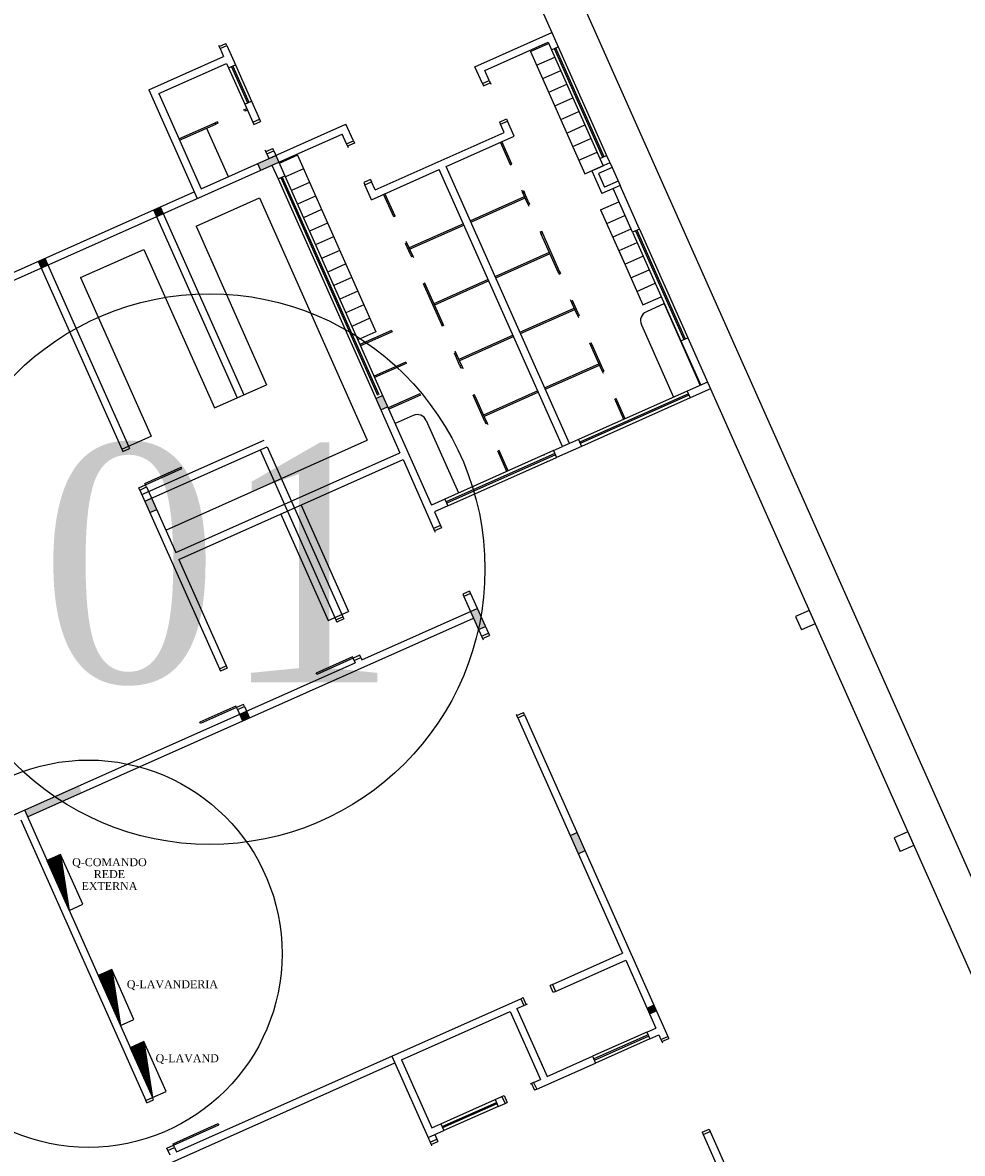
# Model space of a CAD drawing. Header units: millimetres. Extents: x 593 to 1794, y -180 to 570.
# Tile 66 of 71: x 1315 to 1334, y 367 to 390. Entities that reach past the tile are written whole.
import ezdxf

# ---------------------------------------------------------------- set-up
doc = ezdxf.new("R2010")
doc.units = ezdxf.units.MM
doc.header["$MEASUREMENT"] = 0
for name, color, linetype, lineweight in [('Layout - Marco Polo', 252, 'Continuous', 25), ('Layout 01 - Marco Polo', 152, 'Continuous', 25), ('Linha de Chamada - Marco Polo', 1, 'Continuous', 25), ('Textos - Marco Polo', 143, 'Continuous', 25)]:
    doc.layers.add(name, color=color, linetype=linetype, lineweight=lineweight)
doc.styles.add('Dutch801RmBT', font='dutch.ttf')
doc.styles.add('TimesNewRoman', font='times.ttf')

msp = doc.modelspace()

# ---------------------------------------------------------------- hatches: boundary and pattern name
at = {"layer": 'Layout - Marco Polo', "linetype": 'Continuous'}
for points in [[(1320.159, 386.923), (1320.098, 387.06), (1319.733, 386.897), (1319.794, 386.76)], [(1317.83, 385.886), (1317.769, 386.023), (1317.632, 385.962), (1317.693, 385.825)], [(1315.439, 384.986), (1315.302, 384.925), (1315.363, 384.788), (1315.5, 384.849)], [(1322.218, 381.928), (1322.355, 381.989), (1322.254, 382.218), (1322.117, 382.157)], [(1317.559, 379.854), (1317.696, 379.915), (1317.594, 380.144), (1317.457, 380.083)], [(1324.19, 377.497), (1324.328, 377.558), (1324.165, 377.924), (1324.028, 377.863)], [(1319.43, 375.652), (1319.567, 375.713), (1319.506, 375.85), (1319.369, 375.789)], [(1316.186, 374.208), (1316.125, 374.345), (1315.029, 373.857), (1315.09, 373.72)], [(1326.178, 373.402), (1326.041, 373.341), (1326.203, 372.975), (1326.34, 373.036)], [(1327.647, 369.732), (1327.784, 369.793), (1327.723, 369.93), (1327.586, 369.869)]]:
    msp.add_hatch(color=256, dxfattribs=at).paths.add_polyline_path(points)

# ---------------------------------------------------------------- linework, layer by layer
at = {"layer": 'Layout - Marco Polo'}
for p, q in [((1323.637, 396.078), (1339.679, 360.037)), ((1322.906, 395.753), (1325.671, 389.54)), ((1324.118, 388.849), (1325.671, 389.54)), ((1325.671, 389.54), (1325.799, 389.252)), ((1318.942, 389.287), (1318.954, 389.26)), ((1318.955, 389.26), (1319.092, 389.321)), ((1318.975, 389.214), (1318.955, 389.26)), ((1318.975, 389.214), (1319.112, 389.275)), ((1318.975, 389.214), (1319.047, 389.054)), ((1319.112, 389.275), (1319.092, 389.321)), ((1319.112, 389.275), (1319.285, 388.887)), ((1324.316, 388.773), (1325.595, 389.342)), ((1325.24, 389.157), (1325.605, 389.319)), ((1325.24, 389.157), (1326.338, 386.69)), ((1325.595, 389.342), (1325.662, 389.191)), ((1325.662, 389.191), (1325.799, 389.252)), ((1325.662, 389.191), (1326.638, 386.999)), ((1325.717, 389.216), (1326.693, 387.023)), ((1325.745, 389.228), (1326.721, 387.035)), ((1325.799, 389.252), (1326.775, 387.06)), ((1317.539, 388.383), (1319.047, 389.054)), ((1317.737, 388.307), (1319.108, 388.917)), ((1319.108, 388.917), (1319.148, 388.826)), ((1325.362, 388.883), (1325.727, 389.045)), ((1319.148, 388.826), (1319.285, 388.887)), ((1319.148, 388.826), (1319.473, 388.095)), ((1319.203, 388.85), (1319.528, 388.119)), ((1319.23, 388.862), (1319.556, 388.132)), ((1319.285, 388.887), (1319.611, 388.156)), ((1324.269, 388.511), (1324.118, 388.849)), ((1324.406, 388.572), (1324.316, 388.773)), ((1325.484, 388.609), (1325.849, 388.771)), ((1324.269, 388.511), (1324.406, 388.572)), ((1324.269, 388.511), (1324.289, 388.465)), ((1324.289, 388.465), (1324.426, 388.526)), ((1324.406, 388.572), (1324.438, 388.499)), ((1325.606, 388.334), (1325.971, 388.497)), ((1317.539, 388.383), (1318.515, 386.191)), ((1317.737, 388.307), (1318.591, 386.389)), ((1325.728, 388.06), (1326.093, 388.223)), ((1319.514, 388.004), (1319.468, 387.983)), ((1319.473, 388.095), (1319.611, 388.156)), ((1319.473, 388.095), (1319.636, 387.73)), ((1319.611, 388.156), (1319.773, 387.791)), ((1319.468, 387.983), (1319.441, 387.971)), ((1319.468, 387.983), (1319.481, 387.956)), ((1319.526, 387.976), (1319.481, 387.956)), ((1319.636, 387.73), (1319.773, 387.791)), ((1319.773, 387.791), (1319.794, 387.745)), ((1324.614, 387.734), (1324.751, 387.795)), ((1324.751, 387.795), (1324.772, 387.75)), ((1325.85, 387.786), (1326.215, 387.949)), ((1318.144, 387.394), (1318.875, 387.719)), ((1318.156, 387.366), (1318.887, 387.692)), ((1318.704, 387.61), (1319.139, 386.633)), ((1318.92, 387.739), (1318.875, 387.719)), ((1318.875, 387.719), (1318.887, 387.692)), ((1318.933, 387.712), (1318.887, 387.692)), ((1318.92, 387.739), (1318.933, 387.712)), ((1319.636, 387.73), (1319.656, 387.684)), ((1319.656, 387.684), (1319.794, 387.745)), ((1319.961, 386.999), (1321.515, 387.69)), ((1321.665, 387.352), (1321.515, 387.69)), ((1324.614, 387.734), (1324.635, 387.689)), ((1324.635, 387.689), (1324.772, 387.75)), ((1324.708, 387.524), (1324.635, 387.689)), ((1324.906, 387.448), (1324.772, 387.75)), ((1325.972, 387.512), (1326.337, 387.675)), ((1320.159, 386.923), (1321.439, 387.492)), ((1321.528, 387.291), (1321.439, 387.492)), ((1321.528, 387.291), (1321.665, 387.352)), ((1321.665, 387.352), (1321.685, 387.306)), ((1322.104, 386.365), (1324.708, 387.524)), ((1323.536, 386.838), (1324.906, 387.448)), ((1324.835, 386.869), (1324.632, 387.326)), ((1324.863, 386.882), (1324.659, 387.338)), ((1326.094, 387.238), (1326.459, 387.401)), ((1319.9, 387.136), (1319.888, 387.163)), ((1319.9, 387.136), (1320.037, 387.197)), ((1319.921, 387.09), (1319.9, 387.136)), ((1319.921, 387.09), (1320.058, 387.151)), ((1319.921, 387.09), (1319.961, 386.999)), ((1320.058, 387.151), (1320.037, 387.197)), ((1320.058, 387.151), (1320.281, 386.649)), ((1321.528, 387.291), (1321.56, 387.218)), ((1321.685, 387.306), (1321.548, 387.245)), ((1326.216, 386.964), (1326.581, 387.127)), ((1308.511, 381.738), (1320.159, 386.923)), ((1318.591, 386.389), (1320.098, 387.06)), ((1319.733, 386.897), (1319.794, 386.76)), ((1320.022, 386.862), (1320.144, 386.588)), ((1320.535, 387.062), (1320.17, 386.9)), ((1320.535, 387.062), (1322.121, 383.499)), ((1324.811, 386.925), (1324.831, 386.879)), ((1324.831, 386.879), (1324.858, 386.891)), ((1324.835, 386.869), (1324.863, 386.882)), ((1324.838, 386.937), (1324.858, 386.891)), ((1326.338, 386.69), (1326.703, 386.853)), ((1326.842, 386.909), (1326.477, 386.746)), ((1326.638, 386.999), (1326.775, 387.06)), ((1326.638, 386.999), (1326.705, 386.848)), ((1326.775, 387.06), (1326.883, 386.818)), ((1320.144, 386.588), (1320.281, 386.649)), ((1320.281, 386.649), (1322.233, 382.263)), ((1320.657, 386.788), (1320.292, 386.626)), ((1322.028, 386.167), (1323.399, 386.777)), ((1325.887, 381.186), (1323.399, 386.777)), ((1326.024, 381.247), (1323.536, 386.838)), ((1326.477, 386.746), (1326.68, 386.29)), ((1326.883, 386.818), (1326.609, 386.696)), ((1326.609, 386.696), (1326.731, 386.422)), ((1326.883, 386.818), (1327.046, 386.452)), ((1320.144, 386.588), (1322.096, 382.202)), ((1320.199, 386.612), (1322.151, 382.227)), ((1320.227, 386.624), (1322.179, 382.239)), ((1320.779, 386.514), (1320.414, 386.352)), ((1322.011, 386.575), (1321.874, 386.514)), ((1321.874, 386.514), (1321.894, 386.469)), ((1321.894, 386.469), (1322.031, 386.53)), ((1322.028, 386.167), (1321.894, 386.469)), ((1322.011, 386.575), (1322.031, 386.53)), ((1322.104, 386.365), (1322.031, 386.53)), ((1327.046, 386.452), (1326.68, 386.29)), ((1327.005, 386.544), (1326.731, 386.422)), ((1327.436, 385.575), (1327.046, 386.452)), ((1302.603, 379.273), (1318.454, 386.328)), ((1318.49, 385.632), (1319.769, 386.202)), ((1319.769, 386.202), (1321.944, 381.314)), ((1320.901, 386.24), (1320.536, 386.078)), ((1322.478, 385.82), (1322.275, 386.277)), ((1322.506, 385.832), (1322.302, 386.289)), ((1324.024, 385.742), (1325.12, 386.23)), ((1324.036, 385.714), (1325.132, 386.202)), ((1325.075, 386.331), (1325.063, 386.358)), ((1325.075, 386.331), (1325.102, 386.343)), ((1325.095, 386.285), (1325.075, 386.331)), ((1325.079, 386.321), (1325.107, 386.333)), ((1325.173, 386.111), (1325.079, 386.321)), ((1325.123, 386.297), (1325.102, 386.343)), ((1325.2, 386.123), (1325.107, 386.333)), ((1327.299, 385.514), (1326.909, 386.391)), ((1317.632, 385.962), (1319.319, 382.17)), ((1317.769, 386.023), (1319.456, 382.231)), ((1321.023, 385.966), (1320.658, 385.804)), ((1325.173, 386.111), (1325.2, 386.123)), ((1325.173, 386.111), (1325.193, 386.065)), ((1325.193, 386.065), (1325.22, 386.078)), ((1325.193, 386.065), (1325.205, 386.038)), ((1325.2, 386.123), (1325.22, 386.078)), ((1326.654, 385.962), (1327.02, 386.125)), ((1326.654, 385.962), (1327.142, 384.866)), ((1322.454, 385.875), (1322.474, 385.83)), ((1322.501, 385.842), (1322.474, 385.83)), ((1322.506, 385.832), (1322.478, 385.82)), ((1322.481, 385.888), (1322.501, 385.842)), ((1324.028, 385.744), (1324.024, 385.742)), ((1324.04, 385.716), (1324.036, 385.714)), ((1326.776, 385.688), (1327.142, 385.851)), ((1318.49, 385.632), (1319.913, 382.435)), ((1321.145, 385.692), (1320.78, 385.529)), ((1323.886, 385.681), (1322.79, 385.193)), ((1323.899, 385.653), (1322.802, 385.166)), ((1325.437, 385.517), (1325.464, 385.529)), ((1325.457, 385.472), (1325.437, 385.517)), ((1325.485, 385.484), (1325.464, 385.529)), ((1326.905, 385.417), (1327.27, 385.58)), ((1327.436, 385.575), (1327.299, 385.514)), ((1327.299, 385.514), (1328.275, 383.322)), ((1327.354, 385.539), (1328.33, 383.346)), ((1327.381, 385.551), (1328.357, 383.358)), ((1327.436, 385.575), (1328.412, 383.383)), ((1321.267, 385.418), (1320.902, 385.255)), ((1322.745, 385.294), (1322.718, 385.282)), ((1322.738, 385.236), (1322.718, 385.282)), ((1322.75, 385.284), (1322.722, 385.272)), ((1322.816, 385.062), (1322.722, 385.272)), ((1322.745, 385.294), (1322.733, 385.321)), ((1322.766, 385.248), (1322.745, 385.294)), ((1322.843, 385.074), (1322.75, 385.284)), ((1325.457, 385.471), (1325.485, 385.484)), ((1325.805, 384.69), (1325.457, 385.471)), ((1325.832, 384.703), (1325.485, 385.484)), ((1327.027, 385.143), (1327.392, 385.305)), ((1316.16, 384.595), (1317.439, 385.165)), ((1317.439, 385.165), (1318.863, 381.967)), ((1321.389, 385.144), (1321.024, 384.981)), ((1322.843, 385.074), (1322.816, 385.062)), ((1322.816, 385.062), (1322.836, 385.016)), ((1322.863, 385.028), (1322.836, 385.016)), ((1322.843, 385.074), (1322.863, 385.028)), ((1322.863, 385.028), (1322.876, 385.001)), ((1324.524, 384.618), (1325.62, 385.106)), ((1324.536, 384.591), (1325.632, 385.079)), ((1327.02, 385.14), (1327.508, 384.044)), ((1327.142, 384.866), (1327.508, 385.029)), ((1315.302, 384.925), (1316.99, 381.133)), ((1315.439, 384.986), (1317.127, 381.194)), ((1321.511, 384.87), (1321.146, 384.707)), ((1316.16, 384.595), (1317.584, 381.398)), ((1321.633, 384.596), (1321.268, 384.433)), ((1325.795, 384.713), (1325.815, 384.668)), ((1325.805, 384.69), (1325.832, 384.703)), ((1325.815, 384.668), (1325.843, 384.68)), ((1325.822, 384.725), (1325.843, 384.68)), ((1327.264, 384.592), (1327.63, 384.754)), ((1323.107, 384.48), (1323.08, 384.468)), ((1323.1, 384.422), (1323.08, 384.468)), ((1323.128, 384.434), (1323.1, 384.422)), ((1323.448, 383.641), (1323.1, 384.422)), ((1323.128, 384.435), (1323.107, 384.48)), ((1323.475, 383.654), (1323.128, 384.434)), ((1324.387, 384.557), (1323.29, 384.069)), ((1324.399, 384.53), (1323.303, 384.042)), ((1327.386, 384.318), (1327.752, 384.48)), ((1321.755, 384.322), (1321.39, 384.159)), ((1326.059, 384.119), (1326.047, 384.147)), ((1326.059, 384.119), (1326.087, 384.132)), ((1326.079, 384.074), (1326.059, 384.119)), ((1326.107, 384.086), (1326.087, 384.132)), ((1327.508, 384.044), (1327.874, 384.206)), ((1321.877, 384.048), (1321.512, 383.885)), ((1325.024, 383.494), (1326.12, 383.982)), ((1325.036, 383.467), (1326.132, 383.955)), ((1326.079, 384.074), (1326.107, 384.086)), ((1326.173, 383.864), (1326.079, 384.074)), ((1326.2, 383.876), (1326.107, 384.086)), ((1327.942, 384.071), (1327.576, 383.908)), ((1327.933, 384.067), (1328.664, 382.422)), ((1321.999, 383.774), (1321.634, 383.611)), ((1323.438, 383.664), (1323.458, 383.618)), ((1323.465, 383.676), (1323.486, 383.631)), ((1326.173, 383.864), (1326.2, 383.876)), ((1326.173, 383.864), (1326.193, 383.818)), ((1326.193, 383.818), (1326.221, 383.83)), ((1326.193, 383.818), (1326.206, 383.791)), ((1326.2, 383.876), (1326.221, 383.83)), ((1322.121, 383.499), (1321.756, 383.337)), ((1322.436, 383.53), (1321.796, 383.245)), ((1322.448, 383.503), (1321.808, 383.218)), ((1322.436, 383.53), (1322.448, 383.503)), ((1323.475, 383.654), (1323.448, 383.641)), ((1323.486, 383.631), (1323.458, 383.618)), ((1324.887, 383.433), (1323.791, 382.945)), ((1327.475, 383.644), (1328.125, 382.182)), ((1322.162, 383.408), (1321.796, 383.245)), ((1324.899, 383.406), (1323.803, 382.918)), ((1326.437, 383.27), (1326.465, 383.282)), ((1326.458, 383.224), (1326.437, 383.27)), ((1326.458, 383.224), (1326.485, 383.236)), ((1326.673, 382.74), (1326.458, 383.224)), ((1326.485, 383.236), (1326.465, 383.282)), ((1326.701, 382.752), (1326.485, 383.236)), ((1328.275, 383.322), (1328.412, 383.383)), ((1328.275, 383.322), (1328.674, 382.426)), ((1328.412, 383.383), (1328.872, 382.35)), ((1323.73, 383.083), (1323.702, 383.07)), ((1323.722, 383.025), (1323.702, 383.07)), ((1323.73, 383.083), (1323.717, 383.11)), ((1323.75, 383.037), (1323.722, 383.025)), ((1323.816, 382.815), (1323.722, 383.025)), ((1323.75, 383.037), (1323.73, 383.083)), ((1323.843, 382.827), (1323.75, 383.037)), ((1322.72, 382.891), (1322.081, 382.606)), ((1322.733, 382.863), (1322.093, 382.579)), ((1322.72, 382.891), (1322.733, 382.863)), ((1323.843, 382.827), (1323.816, 382.815)), ((1323.816, 382.815), (1323.836, 382.769)), ((1323.864, 382.781), (1323.836, 382.769)), ((1323.843, 382.827), (1323.864, 382.781)), ((1323.864, 382.781), (1323.876, 382.754)), ((1325.524, 382.371), (1326.62, 382.859)), ((1325.536, 382.343), (1326.633, 382.831)), ((1326.673, 382.74), (1326.701, 382.752)), ((1326.701, 382.752), (1326.721, 382.706)), ((1326.673, 382.74), (1326.694, 382.694)), ((1326.694, 382.694), (1326.721, 382.706)), ((1326.694, 382.694), (1326.706, 382.667)), ((1319.456, 382.231), (1319.913, 382.435)), ((1325.387, 382.31), (1324.291, 381.822)), ((1328.4, 382.304), (1326.207, 381.328)), ((1328.811, 382.487), (1328.4, 382.304)), ((1328.4, 382.304), (1328.461, 382.167)), ((1328.872, 382.35), (1328.461, 382.167)), ((1328.872, 382.35), (1338.928, 359.757)), ((1318.863, 381.967), (1319.319, 382.17)), ((1319.319, 382.17), (1319.456, 382.231)), ((1322.096, 382.202), (1322.605, 381.06)), ((1322.117, 382.157), (1322.254, 382.218)), ((1322.233, 382.263), (1323.238, 380.007)), ((1323.005, 382.251), (1322.365, 381.966)), ((1323.017, 382.224), (1322.378, 381.939)), ((1323.005, 382.251), (1323.017, 382.224)), ((1324.108, 382.233), (1324.08, 382.221)), ((1324.101, 382.175), (1324.08, 382.221)), ((1324.128, 382.187), (1324.101, 382.175)), ((1324.316, 381.691), (1324.101, 382.175)), ((1324.128, 382.187), (1324.108, 382.233)), ((1324.344, 381.703), (1324.128, 382.187)), ((1325.399, 382.282), (1324.303, 381.794)), ((1328.424, 382.249), (1326.231, 381.274)), ((1328.436, 382.222), (1326.243, 381.246)), ((1328.461, 382.167), (1326.268, 381.191)), ((1326.937, 382.146), (1326.965, 382.158)), ((1326.958, 382.1), (1326.937, 382.146)), ((1326.958, 382.1), (1326.985, 382.113)), ((1327.12, 381.735), (1326.958, 382.1)), ((1326.985, 382.113), (1326.965, 382.158)), ((1327.148, 381.747), (1326.985, 382.113)), ((1322.218, 381.928), (1322.355, 381.989)), ((1322.871, 381.814), (1322.506, 381.651)), ((1323.135, 381.713), (1323.786, 380.251)), ((1324.344, 381.703), (1324.316, 381.691)), ((1324.316, 381.691), (1324.336, 381.645)), ((1324.364, 381.657), (1324.336, 381.645)), ((1324.344, 381.703), (1324.364, 381.657)), ((1324.364, 381.657), (1324.376, 381.63)), ((1317.127, 381.194), (1317.584, 381.398)), ((1316.99, 381.133), (1317.127, 381.194)), ((1317.127, 381.194), (1317.147, 381.149)), ((1317.396, 380.22), (1319.863, 381.318)), ((1317.457, 380.083), (1319.924, 381.181)), ((1317.879, 379.504), (1321.944, 381.314)), ((1319.924, 381.181), (1321.429, 377.8)), ((1325.704, 381.105), (1325.887, 381.186)), ((1326.268, 381.191), (1325.765, 380.968)), ((1326.024, 381.247), (1325.887, 381.186)), ((1326.207, 381.328), (1326.024, 381.247)), ((1326.207, 381.328), (1326.268, 381.191)), ((1316.99, 381.133), (1317.01, 381.088)), ((1317.01, 381.088), (1317.147, 381.149)), ((1318.082, 379.048), (1322.605, 381.06)), ((1318.143, 378.91), (1322.666, 380.923)), ((1319.787, 381.12), (1321.292, 377.739)), ((1322.666, 380.923), (1323.284, 379.535)), ((1325.704, 381.105), (1323.512, 380.129)), ((1325.729, 381.05), (1323.536, 380.074)), ((1325.741, 381.022), (1323.548, 380.047)), ((1323.573, 379.992), (1325.765, 380.968)), ((1324.608, 381.109), (1324.58, 381.097)), ((1324.601, 381.051), (1324.58, 381.097)), ((1324.628, 381.064), (1324.601, 381.051)), ((1324.763, 380.686), (1324.601, 381.051)), ((1324.628, 381.064), (1324.608, 381.109)), ((1324.791, 380.698), (1324.628, 381.064)), ((1325.51, 381.018), (1325.522, 381.023)), ((1325.704, 381.105), (1325.765, 380.968)), ((1317.46, 380.445), (1318.191, 380.771)), ((1317.472, 380.418), (1318.203, 380.743)), ((1318.203, 380.743), (1318.191, 380.771)), ((1325.583, 380.886), (1325.571, 380.881)), ((1317.335, 380.357), (1317.472, 380.418)), ((1317.356, 380.311), (1317.335, 380.357)), ((1317.356, 380.311), (1317.493, 380.372)), ((1317.356, 380.311), (1318.962, 376.703)), ((1317.472, 380.418), (1317.46, 380.445)), ((1317.493, 380.372), (1317.472, 380.418)), ((1317.493, 380.372), (1318.082, 379.048)), ((1317.457, 380.083), (1317.594, 380.144)), ((1323.512, 380.129), (1323.238, 380.007)), ((1323.512, 380.129), (1323.573, 379.992)), ((1317.559, 379.854), (1317.696, 379.915)), ((1320.199, 379.825), (1321.154, 377.678)), ((1320.61, 380.008), (1321.566, 377.861)), ((1323.573, 379.992), (1323.299, 379.87)), ((1323.299, 379.87), (1323.421, 379.596)), ((1323.421, 379.596), (1323.284, 379.535)), ((1323.421, 379.596), (1323.441, 379.55)), ((1323.284, 379.535), (1323.304, 379.489)), ((1323.441, 379.55), (1323.304, 379.489)), ((1323.304, 379.489), (1323.316, 379.462)), ((1318.143, 378.91), (1319.099, 376.764)), ((1324.01, 378.271), (1323.873, 378.21)), ((1323.873, 378.21), (1323.894, 378.164)), ((1324.031, 378.225), (1323.894, 378.164)), ((1324.01, 378.271), (1324.031, 378.225)), ((1324.031, 378.225), (1324.389, 377.421)), ((1323.894, 378.164), (1324.251, 377.36)), ((1321.154, 377.678), (1321.566, 377.861)), ((1321.292, 377.739), (1321.312, 377.694)), ((1321.312, 377.694), (1321.449, 377.755)), ((1321.429, 377.8), (1321.449, 377.755)), ((1321.449, 377.755), (1321.469, 377.709)), ((1321.835, 376.887), (1324.165, 377.924)), ((1330.86, 377.883), (1330.586, 377.761)), ((1330.586, 377.761), (1330.708, 377.487)), ((1330.86, 377.883), (1330.982, 377.609)), ((1317.347, 374.725), (1324.089, 377.726)), ((1321.312, 377.694), (1321.332, 377.648)), ((1321.469, 377.709), (1321.332, 377.648)), ((1324.19, 377.497), (1324.328, 377.558)), ((1330.982, 377.609), (1330.708, 377.487)), ((1324.251, 377.36), (1324.389, 377.421)), ((1324.251, 377.36), (1324.272, 377.315)), ((1324.272, 377.315), (1324.409, 377.376)), ((1324.272, 377.315), (1324.284, 377.287)), ((1324.389, 377.421), (1324.409, 377.376)), ((1317.107, 374.783), (1321.698, 376.826)), ((1321.645, 376.945), (1320.914, 376.619)), ((1321.658, 376.917), (1320.927, 376.592)), ((1321.658, 376.917), (1321.645, 376.945)), ((1321.795, 376.978), (1321.658, 376.917)), ((1321.678, 376.872), (1321.658, 376.917)), ((1321.678, 376.872), (1321.815, 376.933)), ((1321.678, 376.872), (1321.698, 376.826)), ((1321.815, 376.933), (1321.795, 376.978)), ((1321.815, 376.933), (1321.835, 376.887)), ((1318.962, 376.703), (1319.099, 376.764)), ((1318.962, 376.703), (1318.982, 376.657)), ((1319.119, 376.718), (1318.982, 376.657)), ((1319.099, 376.764), (1319.119, 376.718)), ((1320.927, 376.592), (1320.914, 376.619)), ((1319.295, 375.953), (1318.564, 375.628)), ((1319.308, 375.926), (1318.577, 375.601)), ((1319.308, 375.926), (1319.295, 375.953)), ((1319.445, 375.987), (1319.308, 375.926)), ((1319.328, 375.88), (1319.308, 375.926)), ((1319.328, 375.88), (1319.465, 375.941)), ((1319.465, 375.941), (1319.445, 375.987)), ((1319.465, 375.941), (1319.567, 375.713)), ((1319.328, 375.88), (1319.43, 375.652)), ((1324.95, 375.789), (1324.962, 375.761)), ((1324.963, 375.762), (1325.1, 375.823)), ((1324.983, 375.716), (1324.963, 375.762)), ((1324.983, 375.716), (1325.12, 375.777)), ((1324.983, 375.716), (1327.098, 370.965)), ((1325.12, 375.777), (1325.1, 375.823)), ((1325.12, 375.777), (1328.008, 369.29)), ((1318.577, 375.601), (1318.564, 375.628)), ((1312.951, 372.932), (1317.107, 374.783)), ((1315.09, 373.72), (1317.347, 374.725)), ((1315.029, 373.857), (1317.611, 368.056)), ((1314.953, 373.659), (1317.474, 367.995)), ((1326.041, 373.341), (1326.178, 373.402)), ((1332.849, 373.415), (1332.574, 373.293)), ((1332.849, 373.415), (1332.971, 373.141)), ((1332.574, 373.293), (1332.696, 373.019)), ((1326.203, 372.975), (1326.34, 373.036)), ((1332.971, 373.141), (1332.696, 373.019)), ((1325.682, 370.335), (1327.098, 370.965)), ((1325.743, 370.198), (1327.159, 370.828)), ((1327.159, 370.828), (1327.769, 369.458)), ((1325.682, 370.335), (1325.636, 370.315)), ((1325.697, 370.178), (1325.636, 370.315)), ((1325.682, 370.335), (1325.743, 370.198)), ((1318.099, 366.96), (1325.042, 370.05)), ((1325.042, 370.05), (1325.088, 370.071)), ((1325.042, 370.05), (1325.103, 369.913)), ((1325.149, 369.934), (1325.088, 370.071)), ((1325.743, 370.198), (1325.697, 370.178)), ((1322.637, 368.815), (1324.829, 369.791)), ((1324.829, 369.791), (1325.439, 368.421)), ((1324.966, 369.852), (1325.103, 369.913)), ((1324.966, 369.852), (1325.576, 368.482)), ((1325.103, 369.913), (1325.149, 369.934)), ((1325.149, 369.934), (1325.176, 369.946)), ((1327.586, 369.376), (1326.49, 368.888)), ((1327.611, 369.322), (1326.514, 368.834)), ((1327.623, 369.294), (1326.526, 368.806)), ((1327.586, 369.376), (1327.769, 369.458)), ((1327.586, 369.376), (1327.647, 369.239)), ((1327.647, 369.239), (1327.83, 369.321)), ((1327.83, 369.321), (1327.871, 369.229)), ((1327.871, 369.229), (1328.008, 369.29)), ((1328.008, 369.29), (1328.028, 369.245)), ((1327.647, 369.239), (1326.551, 368.751)), ((1327.871, 369.229), (1327.891, 369.184)), ((1327.891, 369.184), (1328.028, 369.245)), ((1327.891, 369.184), (1327.903, 369.156)), ((1322.439, 368.891), (1323.211, 367.156)), ((1325.393, 368.893), (1325.576, 368.482)), ((1325.576, 368.482), (1326.49, 368.888)), ((1326.49, 368.888), (1326.551, 368.751)), ((1309.938, 363.163), (1322.5, 368.754)), ((1322.637, 368.815), (1323.247, 367.445)), ((1325.363, 368.223), (1326.551, 368.751)), ((1325.302, 368.36), (1325.439, 368.421)), ((1325.257, 368.34), (1325.229, 368.327)), ((1325.302, 368.36), (1325.257, 368.34)), ((1325.257, 368.34), (1325.318, 368.202)), ((1325.302, 368.36), (1325.363, 368.223)), ((1325.363, 368.223), (1325.318, 368.202)), ((1323.429, 367.526), (1324.526, 368.014)), ((1323.454, 367.471), (1324.55, 367.959)), ((1324.562, 367.932), (1323.466, 367.444)), ((1324.526, 368.014), (1324.663, 368.075)), ((1324.526, 368.014), (1324.587, 367.877)), ((1324.587, 367.877), (1324.724, 367.938)), ((1324.663, 368.075), (1324.708, 368.096)), ((1324.663, 368.075), (1324.724, 367.938)), ((1324.708, 368.096), (1324.769, 367.959)), ((1324.724, 367.938), (1324.769, 367.959)), ((1324.587, 367.877), (1323.49, 367.389)), ((1318.026, 367.124), (1318.939, 367.531)), ((1318.038, 367.097), (1318.951, 367.503)), ((1318.939, 367.531), (1318.951, 367.503)), ((1323.247, 367.445), (1323.429, 367.526)), ((1323.429, 367.526), (1323.49, 367.389)), ((1323.171, 367.247), (1323.49, 367.389)), ((1323.308, 367.308), (1323.348, 367.217)), ((1328.704, 367.357), (1328.841, 367.418)), ((1328.704, 367.357), (1328.725, 367.311)), ((1328.725, 367.311), (1328.862, 367.372)), ((1328.725, 367.311), (1331.144, 361.875)), ((1328.841, 367.418), (1328.862, 367.372)), ((1328.862, 367.372), (1333.375, 357.231)), ((1317.901, 367.036), (1318.038, 367.097)), ((1317.921, 366.99), (1317.901, 367.036)), ((1317.921, 366.99), (1318.058, 367.051)), ((1318.058, 367.051), (1318.026, 367.124)), ((1318.058, 367.051), (1318.099, 366.96)), ((1318.058, 367.051), (1318.099, 366.96)), ((1323.211, 367.156), (1323.348, 367.217)), ((1323.211, 367.156), (1323.232, 367.11)), ((1323.232, 367.11), (1323.369, 367.171)), ((1323.232, 367.11), (1323.244, 367.082)), ((1323.348, 367.217), (1323.369, 367.171)), ((1317.921, 366.99), (1317.962, 366.899))]:
    msp.add_line(p, q, dxfattribs=at)
for centre, start, end in [((1327.658, 383.725), 113.9938, 203.9938), ((1322.953, 381.631), 23.9938, 113.9938)]:
    msp.add_arc(centre, 0.2, start, end, dxfattribs=at)
at = {"layer": 'Layout 01 - Marco Polo', "linetype": 'Continuous'}
for p, q in [((1315.757, 372.958), (1315.483, 372.836)), ((1315.488, 372.825), (1315.759, 372.946)), ((1316.205, 371.954), (1315.757, 372.958)), ((1315.757, 372.958), (1315.931, 371.832)), ((1315.483, 372.836), (1315.931, 371.832)), ((1315.493, 372.814), (1315.761, 372.933)), ((1315.498, 372.803), (1315.763, 372.921)), ((1315.504, 372.791), (1315.766, 372.907)), ((1315.508, 372.78), (1315.767, 372.895)), ((1315.514, 372.768), (1315.77, 372.882)), ((1315.519, 372.757), (1315.771, 372.869)), ((1315.524, 372.745), (1315.773, 372.856)), ((1315.529, 372.734), (1315.775, 372.844)), ((1315.534, 372.722), (1315.777, 372.83)), ((1315.539, 372.711), (1315.779, 372.818)), ((1315.544, 372.699), (1315.781, 372.805)), ((1315.549, 372.688), (1315.783, 372.793)), ((1315.554, 372.677), (1315.785, 372.779)), ((1315.559, 372.666), (1315.787, 372.767)), ((1315.565, 372.654), (1315.789, 372.754)), ((1315.569, 372.643), (1315.791, 372.741)), ((1315.575, 372.631), (1315.793, 372.728)), ((1315.58, 372.62), (1315.794, 372.715)), ((1315.585, 372.608), (1315.797, 372.702)), ((1315.59, 372.597), (1315.799, 372.69)), ((1315.595, 372.585), (1315.801, 372.677)), ((1315.6, 372.574), (1315.803, 372.665)), ((1315.605, 372.562), (1315.804, 372.651)), ((1315.61, 372.551), (1315.807, 372.639)), ((1315.615, 372.54), (1315.809, 372.626)), ((1315.62, 372.529), (1315.81, 372.613)), ((1315.626, 372.517), (1315.813, 372.6)), ((1315.63, 372.506), (1315.814, 372.587)), ((1315.636, 372.494), (1315.817, 372.574)), ((1315.641, 372.483), (1315.818, 372.562)), ((1315.646, 372.471), (1315.82, 372.549)), ((1315.651, 372.46), (1315.823, 372.537)), ((1315.656, 372.448), (1315.824, 372.523)), ((1315.661, 372.437), (1315.826, 372.511)), ((1315.666, 372.425), (1315.828, 372.497)), ((1315.671, 372.414), (1315.83, 372.485)), ((1315.676, 372.403), (1315.833, 372.472)), ((1315.681, 372.392), (1315.834, 372.459)), ((1315.687, 372.38), (1315.836, 372.446)), ((1315.691, 372.369), (1315.838, 372.434)), ((1315.697, 372.357), (1315.84, 372.421)), ((1315.702, 372.346), (1315.842, 372.408)), ((1315.707, 372.334), (1315.844, 372.395)), ((1315.712, 372.323), (1315.846, 372.383)), ((1315.717, 372.311), (1315.848, 372.369)), ((1315.722, 372.3), (1315.85, 372.357)), ((1315.727, 372.288), (1315.852, 372.344)), ((1315.732, 372.277), (1315.854, 372.331)), ((1315.737, 372.265), (1315.856, 372.318)), ((1315.742, 372.255), (1315.857, 372.306)), ((1315.748, 372.243), (1315.86, 372.293)), ((1315.752, 372.232), (1315.861, 372.28)), ((1315.758, 372.22), (1315.864, 372.267)), ((1315.763, 372.209), (1315.866, 372.255)), ((1315.768, 372.197), (1315.867, 372.241)), ((1315.773, 372.186), (1315.87, 372.229)), ((1315.778, 372.174), (1315.871, 372.216)), ((1315.783, 372.163), (1315.873, 372.203)), ((1315.788, 372.151), (1315.876, 372.19)), ((1315.793, 372.14), (1315.877, 372.178)), ((1315.798, 372.128), (1315.88, 372.165)), ((1315.803, 372.117), (1315.881, 372.152)), ((1315.809, 372.106), (1315.883, 372.139)), ((1315.813, 372.095), (1315.886, 372.127)), ((1315.819, 372.083), (1315.887, 372.113)), ((1315.824, 372.072), (1315.889, 372.101)), ((1315.829, 372.06), (1315.891, 372.088)), ((1315.834, 372.049), (1315.893, 372.075)), ((1315.839, 372.037), (1315.896, 372.062)), ((1315.844, 372.026), (1315.897, 372.05)), ((1315.849, 372.014), (1315.899, 372.037)), ((1315.854, 372.003), (1315.901, 372.024)), ((1315.859, 371.991), (1315.903, 372.011)), ((1315.864, 371.98), (1315.904, 371.998)), ((1315.87, 371.969), (1315.907, 371.985)), ((1315.874, 371.958), (1315.909, 371.973)), ((1315.88, 371.946), (1315.911, 371.96)), ((1315.885, 371.935), (1315.913, 371.947)), ((1315.89, 371.923), (1315.915, 371.934)), ((1315.895, 371.912), (1315.917, 371.922)), ((1315.9, 371.9), (1315.919, 371.909)), ((1315.905, 371.889), (1315.92, 371.896)), ((1315.91, 371.877), (1315.923, 371.883)), ((1315.915, 371.866), (1315.924, 371.87)), ((1315.92, 371.854), (1315.927, 371.857)), ((1315.925, 371.843), (1315.929, 371.845)), ((1315.931, 371.832), (1316.205, 371.954)), ((1316.791, 370.637), (1316.517, 370.515)), ((1316.517, 370.515), (1316.964, 369.51)), ((1316.522, 370.503), (1316.793, 370.623)), ((1316.527, 370.492), (1316.795, 370.611)), ((1316.532, 370.48), (1316.797, 370.598)), ((1316.537, 370.469), (1316.798, 370.585)), ((1316.542, 370.457), (1316.801, 370.572)), ((1316.547, 370.446), (1316.802, 370.56)), ((1316.553, 370.434), (1316.805, 370.547)), ((1316.558, 370.424), (1316.807, 370.535)), ((1316.563, 370.412), (1316.809, 370.521)), ((1316.568, 370.401), (1316.811, 370.509)), ((1316.573, 370.389), (1316.812, 370.495)), ((1316.578, 370.378), (1316.814, 370.483)), ((1316.583, 370.366), (1316.817, 370.47)), ((1316.588, 370.355), (1316.818, 370.457)), ((1316.593, 370.343), (1316.821, 370.444)), ((1316.598, 370.332), (1316.822, 370.432)), ((1317.238, 369.632), (1316.791, 370.637)), ((1316.791, 370.637), (1316.964, 369.51)), ((1316.603, 370.32), (1316.825, 370.419)), ((1316.608, 370.309), (1316.827, 370.407)), ((1316.614, 370.297), (1316.828, 370.393)), ((1316.619, 370.286), (1316.83, 370.381)), ((1316.624, 370.275), (1316.832, 370.367)), ((1316.629, 370.264), (1316.834, 370.355)), ((1316.634, 370.252), (1316.836, 370.342)), ((1316.639, 370.241), (1316.838, 370.329)), ((1316.644, 370.229), (1316.841, 370.316)), ((1316.649, 370.218), (1316.842, 370.304)), ((1316.654, 370.206), (1316.844, 370.291)), ((1316.659, 370.195), (1316.846, 370.278)), ((1316.664, 370.183), (1316.848, 370.265)), ((1316.669, 370.172), (1316.85, 370.253)), ((1316.675, 370.16), (1316.852, 370.239)), ((1316.68, 370.149), (1316.854, 370.227)), ((1316.685, 370.138), (1316.856, 370.214)), ((1316.69, 370.127), (1316.858, 370.201)), ((1316.695, 370.115), (1316.86, 370.188)), ((1316.7, 370.104), (1316.862, 370.176)), ((1316.705, 370.092), (1316.864, 370.163)), ((1316.71, 370.081), (1316.865, 370.15)), ((1316.715, 370.069), (1316.868, 370.137)), ((1316.72, 370.058), (1316.87, 370.125)), ((1316.725, 370.046), (1316.872, 370.111)), ((1316.73, 370.035), (1316.874, 370.099)), ((1316.736, 370.023), (1316.875, 370.086)), ((1316.741, 370.012), (1316.878, 370.073)), ((1316.746, 370.001), (1316.879, 370.06)), ((1316.751, 369.99), (1316.881, 370.048)), ((1316.756, 369.978), (1316.884, 370.035)), ((1316.761, 369.967), (1316.885, 370.022)), ((1316.766, 369.955), (1316.888, 370.009)), ((1316.771, 369.944), (1316.889, 369.996)), ((1316.776, 369.932), (1316.891, 369.983)), ((1316.781, 369.921), (1316.894, 369.971)), ((1316.786, 369.909), (1316.895, 369.958)), ((1316.791, 369.898), (1316.897, 369.945)), ((1316.797, 369.886), (1316.899, 369.932)), ((1316.802, 369.875), (1316.901, 369.92)), ((1316.807, 369.863), (1316.904, 369.907)), ((1316.812, 369.853), (1316.905, 369.894)), ((1316.817, 369.841), (1316.907, 369.881)), ((1316.822, 369.83), (1316.909, 369.868)), ((1316.827, 369.818), (1316.911, 369.855)), ((1316.832, 369.807), (1316.913, 369.843)), ((1316.837, 369.795), (1316.915, 369.83)), ((1316.842, 369.784), (1316.917, 369.817)), ((1316.847, 369.772), (1316.919, 369.804)), ((1316.852, 369.761), (1316.921, 369.792)), ((1316.858, 369.749), (1316.923, 369.778)), ((1316.863, 369.738), (1316.925, 369.766)), ((1316.868, 369.726), (1316.927, 369.753)), ((1316.873, 369.715), (1316.928, 369.74)), ((1316.878, 369.704), (1316.931, 369.727)), ((1316.883, 369.693), (1316.932, 369.715)), ((1316.888, 369.681), (1316.935, 369.702)), ((1316.893, 369.67), (1316.937, 369.689)), ((1316.898, 369.658), (1316.939, 369.676)), ((1316.903, 369.647), (1316.941, 369.664)), ((1316.908, 369.635), (1316.942, 369.65)), ((1316.913, 369.624), (1316.944, 369.638)), ((1316.919, 369.612), (1316.947, 369.625)), ((1316.924, 369.601), (1316.948, 369.612)), ((1316.929, 369.589), (1316.951, 369.599)), ((1316.934, 369.578), (1316.952, 369.587)), ((1316.939, 369.567), (1316.954, 369.573)), ((1316.944, 369.556), (1316.957, 369.561)), ((1316.949, 369.544), (1316.958, 369.548)), ((1316.954, 369.533), (1316.96, 369.536)), ((1316.959, 369.521), (1316.962, 369.522)), ((1316.964, 369.51), (1317.238, 369.632)), ((1317.437, 369.183), (1317.163, 369.061)), ((1317.163, 369.061), (1317.611, 368.056)), ((1317.169, 369.049), (1317.44, 369.17)), ((1317.174, 369.038), (1317.442, 369.158)), ((1317.179, 369.026), (1317.444, 369.144)), ((1317.184, 369.015), (1317.446, 369.132)), ((1317.189, 369.004), (1317.448, 369.119)), ((1317.194, 368.993), (1317.45, 369.106)), ((1317.199, 368.981), (1317.451, 369.093)), ((1317.204, 368.97), (1317.453, 369.081)), ((1317.209, 368.958), (1317.456, 369.068)), ((1317.885, 368.178), (1317.437, 369.183)), ((1317.437, 369.183), (1317.611, 368.056)), ((1317.214, 368.947), (1317.457, 369.055)), ((1317.22, 368.935), (1317.46, 369.042)), ((1317.224, 368.924), (1317.461, 369.029)), ((1317.23, 368.912), (1317.464, 369.016)), ((1317.235, 368.901), (1317.466, 369.004)), ((1317.24, 368.889), (1317.467, 368.991)), ((1317.245, 368.878), (1317.469, 368.978)), ((1317.25, 368.867), (1317.471, 368.965)), ((1317.255, 368.856), (1317.473, 368.953)), ((1317.26, 368.844), (1317.476, 368.94)), ((1317.265, 368.833), (1317.477, 368.927)), ((1317.27, 368.821), (1317.48, 368.914)), ((1317.275, 368.81), (1317.481, 368.901)), ((1317.281, 368.798), (1317.483, 368.888)), ((1317.285, 368.787), (1317.485, 368.876)), ((1317.291, 368.775), (1317.487, 368.863)), ((1317.296, 368.764), (1317.489, 368.85)), ((1317.301, 368.752), (1317.491, 368.837)), ((1317.306, 368.741), (1317.493, 368.825)), ((1317.311, 368.729), (1317.495, 368.811)), ((1317.316, 368.719), (1317.497, 368.799)), ((1317.321, 368.707), (1317.499, 368.786)), ((1317.326, 368.696), (1317.501, 368.773)), ((1317.331, 368.684), (1317.503, 368.76)), ((1317.336, 368.673), (1317.504, 368.748)), ((1317.342, 368.661), (1317.507, 368.735)), ((1317.346, 368.65), (1317.509, 368.722)), ((1317.352, 368.638), (1317.511, 368.709)), ((1317.357, 368.627), (1317.513, 368.697)), ((1317.362, 368.615), (1317.514, 368.683)), ((1317.367, 368.604), (1317.517, 368.671)), ((1317.372, 368.592), (1317.519, 368.658)), ((1317.377, 368.581), (1317.52, 368.645)), ((1317.382, 368.57), (1317.523, 368.632)), ((1317.387, 368.559), (1317.524, 368.62)), ((1317.392, 368.547), (1317.527, 368.607)), ((1317.397, 368.536), (1317.529, 368.594)), ((1317.403, 368.524), (1317.53, 368.581)), ((1317.407, 368.513), (1317.533, 368.569)), ((1317.413, 368.501), (1317.534, 368.555)), ((1317.418, 368.49), (1317.536, 368.543)), ((1317.423, 368.478), (1317.538, 368.529)), ((1317.428, 368.467), (1317.54, 368.517)), ((1317.433, 368.455), (1317.543, 368.504)), ((1317.438, 368.444), (1317.544, 368.492)), ((1317.443, 368.433), (1317.546, 368.479)), ((1317.448, 368.422), (1317.548, 368.466)), ((1317.453, 368.41), (1317.55, 368.453)), ((1317.458, 368.399), (1317.552, 368.441)), ((1317.464, 368.387), (1317.554, 368.427)), ((1317.468, 368.376), (1317.556, 368.415)), ((1317.474, 368.364), (1317.558, 368.401)), ((1317.479, 368.353), (1317.56, 368.389)), ((1317.484, 368.341), (1317.562, 368.376)), ((1317.489, 368.33), (1317.564, 368.364)), ((1317.494, 368.318), (1317.566, 368.351)), ((1317.499, 368.307), (1317.567, 368.338)), ((1317.504, 368.296), (1317.57, 368.325)), ((1317.509, 368.285), (1317.572, 368.313)), ((1317.514, 368.273), (1317.574, 368.299)), ((1317.519, 368.262), (1317.576, 368.287)), ((1317.525, 368.25), (1317.577, 368.273)), ((1317.529, 368.239), (1317.58, 368.261)), ((1317.535, 368.227), (1317.581, 368.248)), ((1317.54, 368.216), (1317.583, 368.236)), ((1317.545, 368.204), (1317.586, 368.222)), ((1317.55, 368.193), (1317.587, 368.21)), ((1317.555, 368.181), (1317.59, 368.197)), ((1317.56, 368.17), (1317.591, 368.184)), ((1317.565, 368.159), (1317.593, 368.171)), ((1317.57, 368.148), (1317.596, 368.159)), ((1317.611, 368.056), (1317.885, 368.178)), ((1317.575, 368.136), (1317.597, 368.145)), ((1317.58, 368.125), (1317.599, 368.133)), ((1317.585, 368.113), (1317.601, 368.12)), ((1317.59, 368.102), (1317.603, 368.108)), ((1317.596, 368.09), (1317.606, 368.094)), ((1317.601, 368.079), (1317.607, 368.082)), ((1317.606, 368.067), (1317.609, 368.069))]:
    msp.add_line(p, q, dxfattribs=at)
at = {"layer": 'Layout 01 - Marco Polo'}
for p, q in [((1317.474, 367.995), (1317.611, 368.056)), ((1317.494, 367.949), (1317.474, 367.995)), ((1317.494, 367.949), (1317.631, 368.01)), ((1317.631, 368.01), (1317.611, 368.056))]:
    msp.add_line(p, q, dxfattribs=at)
at = {"layer": 'Linha de Chamada - Marco Polo', "color": 1}
msp.add_circle((1318.766, 378.715), 5.554, dxfattribs=at)
at = {"layer": 'Linha de Chamada - Marco Polo'}
msp.add_circle((1316.32, 370.957), 3.906, dxfattribs=at)

# ---------------------------------------------------------------- texts
at = {"layer": 'Layout 01 - Marco Polo', "char_height": 0.16, "width": 1.536, "attachment_point": 5, "line_spacing_factor": 0.9, "style": 'TimesNewRoman'}
for s, insert in [('Q-COMANDO REDE EXTERNA', (1316.743, 372.563)), ('Q-LAVANDERIA', (1318.013, 370.321)), ('Q-LAVAND', (1318.312, 368.829))]:
    msp.add_mtext(s, dxfattribs=dict(at, insert=insert))
at = {"layer": 'Textos - Marco Polo', "color": 3, "insert": (1318.959, 376.361), "char_height": 4.8, "width": 11.52, "attachment_point": 8, "line_spacing_factor": 0.9, "style": 'Dutch801RmBT'}
msp.add_mtext('01', dxfattribs=at)

doc.saveas('drawing.dxf')
